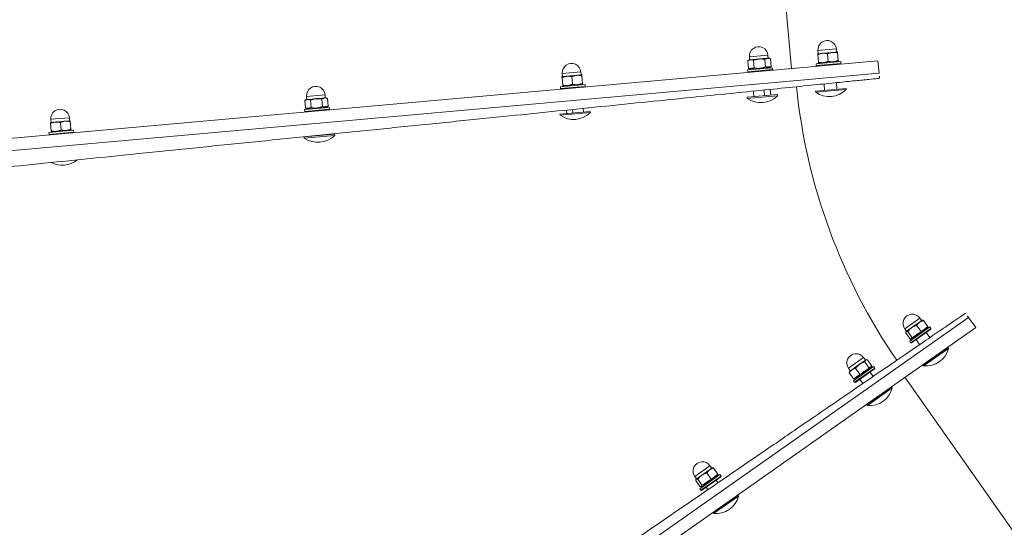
# Model space of a CAD drawing. Header units: feet. Extents: x 7492985 to 7493694, y 5986539 to 5988015.
# Tile 22 of 32: x 7493220.648 to 7493221.444, y 5986661.737 to 5986662.148. Entities that reach past the tile are written whole.
import ezdxf

# ---------------------------------------------------------------- set-up
doc = ezdxf.new("R2010")
doc.units = ezdxf.units.FT
doc.header["$MEASUREMENT"] = 0
for name, color, linetype, lineweight in [('_k_kreskowanie', 250, 'CONTINUOUS', 5), ('_k_urzadzenia', 250, 'CONTINUOUS', 13), ('_k_widok', 7, 'CONTINUOUS', 18), ('_k_wymiar', 7, 'CONTINUOUS', 13), ('_k_ściany', 7, 'CONTINUOUS', 35)]:
    doc.layers.add(name, color=color, linetype=linetype, lineweight=lineweight)
doc.layers.add('_k_niewidoczna', color=72, linetype='CONTINUOUS', lineweight=9, plot=False)
doc.styles.add('GENERATED_STYLE_1', font='MS Gothic.ttf')

# ---------------------------------------------------------------- blocks, each defined once
blk = doc.blocks.new('3009EPZ')
at = {"layer": '_k_niewidoczna', "color": 1, "lineweight": 20, "insert": (-3.165554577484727, -0.2128368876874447), "char_height": 0.24, "width": 11.63444291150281, "attachment_point": 1, "line_spacing_factor": 1.55, "style": 'GENERATED_STYLE_1', "bg_fill": 2}
blk.add_mtext('\\A1;{\\f@MS Gothic|b0|i0|c238|p49;\\C256;\\P\\pi-0.24,l0.24,t0.24,1.2;^I^I3009EPZ\\P\\pi-0.96,l0.96,t0.96,1.2;^I}', dxfattribs=at)
blk = doc.blocks.new('42221')
at = {"layer": '_k_urzadzenia', "lineweight": 13}
for p, q in [((-3.191565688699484, 1.393988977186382), (-2.55072664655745, 1.023954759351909)), ((-2.970765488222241, 0.2965158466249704), (-2.515723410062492, 1.084574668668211)), ((-2.515723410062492, 1.084574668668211), (-2.507063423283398, 1.079574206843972)), ((-2.507063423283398, 1.079574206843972), (-2.962105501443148, 0.2915153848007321)), ((-2.962105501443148, 0.2915153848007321), (-2.507063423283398, 1.079574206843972)), ((-2.542937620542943, 1.039867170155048), (-2.530611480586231, 1.061214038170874)), ((-2.542156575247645, 1.039416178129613), (-2.529830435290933, 1.060763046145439)), ((-2.530611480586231, 1.061214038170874), (-2.529830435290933, 1.060763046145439)), ((-2.535265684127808, 1.051350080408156), (-2.534997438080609, 1.051195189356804)), ((-2.53253336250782, 1.0560820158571), (-2.532265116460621, 1.055927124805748)), ((-2.539453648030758, 1.044097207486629), (-2.539185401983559, 1.043942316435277)), ((-2.523423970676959, 1.031861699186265), (-2.513923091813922, 1.048315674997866)), ((-2.513240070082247, 1.048498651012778), (-2.523240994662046, 1.031178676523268)), ((-2.511941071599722, 1.047748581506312), (-2.521941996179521, 1.030428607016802)), ((-2.52053739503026, 1.046938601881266), (-2.516173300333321, 1.044418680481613)), ((-2.513923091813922, 1.048315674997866), (-2.513240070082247, 1.048498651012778)), ((-2.513291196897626, 1.045410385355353), (-2.512391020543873, 1.045930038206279)), ((-2.513240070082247, 1.048498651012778), (-2.511941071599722, 1.047748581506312)), ((-2.511562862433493, 1.046166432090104), (-2.506222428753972, 1.043082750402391)), ((-2.542937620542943, 1.039867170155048), (-2.542156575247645, 1.039416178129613)), ((-2.525433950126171, 1.03821861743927), (-2.521173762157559, 1.035758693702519)), ((-2.514958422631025, 1.040285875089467), (-2.509617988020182, 1.037202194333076)), ((-2.511598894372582, 1.027343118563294), (-2.504098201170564, 1.040333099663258)), ((-2.511204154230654, 1.033026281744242), (-2.507301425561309, 1.039785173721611)), ((-2.507301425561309, 1.039785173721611), (-2.506013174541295, 1.04201621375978)), ((-2.506263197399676, 1.041583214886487), (-2.504098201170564, 1.040333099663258)), ((-2.506013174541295, 1.04201621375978), (-2.506013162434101, 1.042247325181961)), ((-2.523423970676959, 1.031861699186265), (-2.523240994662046, 1.031178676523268)), ((-2.523240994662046, 1.031178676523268), (-2.521941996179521, 1.030428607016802)), ((-2.52059187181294, 1.032766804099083), (-2.520591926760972, 1.031727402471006)), ((-2.520382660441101, 1.030891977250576), (-2.51504222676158, 1.027808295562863)), ((-2.519368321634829, 1.032648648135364), (-2.514027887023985, 1.029564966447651)), ((-2.514013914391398, 1.02816023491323), (-2.514214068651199, 1.028044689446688)), ((-2.514013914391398, 1.02816023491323), (-2.513916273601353, 1.028329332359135)), ((-2.513916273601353, 1.028329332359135), (-2.511204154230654, 1.033026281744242)), ((-2.513763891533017, 1.028593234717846), (-2.511598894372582, 1.027343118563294)), ((-2.303784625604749, 0.1151000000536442), (-2.303784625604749, 1.025100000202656)), ((-2.303784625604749, 1.025100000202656), (-2.303784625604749, 0.1151000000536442)), ((-2.293784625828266, 1.025100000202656), (-2.303784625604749, 1.025100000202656)), ((-2.293784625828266, 1.025100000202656), (-2.293784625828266, 0.1151000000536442)), ((-2.570739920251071, 0.9917181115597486), (-2.558413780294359, 1.013064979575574)), ((-2.569958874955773, 0.9912671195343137), (-2.557632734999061, 1.012613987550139)), ((-2.558413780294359, 1.013064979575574), (-2.557632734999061, 1.012613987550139)), ((-2.560435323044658, 1.007760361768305), (-2.560167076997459, 1.007605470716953)), ((-2.567156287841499, 0.9961207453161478), (-2.5668880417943, 0.9959658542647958)), ((-2.564895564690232, 1.00003594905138), (-2.564627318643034, 0.9998810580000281)), ((-2.551226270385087, 0.9837126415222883), (-2.54172539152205, 1.000166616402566)), ((-2.541042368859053, 1.000349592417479), (-2.551043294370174, 0.9830296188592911)), ((-2.53974337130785, 0.9995995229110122), (-2.549744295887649, 0.9822795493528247)), ((-2.547761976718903, 0.9984559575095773), (-2.543975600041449, 0.996269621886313)), ((-2.54172539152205, 1.000166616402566), (-2.541042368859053, 1.000349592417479)), ((-2.541093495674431, 0.9972613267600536), (-2.540013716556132, 0.9978846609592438)), ((-2.541042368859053, 1.000349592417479), (-2.53974337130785, 0.9995995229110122)), ((-2.540643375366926, 0.9958037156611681), (-2.535302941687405, 0.992720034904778)), ((-2.539268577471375, 0.9981846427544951), (-2.533928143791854, 0.9951009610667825)), ((-2.314686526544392, 0.9727750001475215), (-2.314686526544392, 0.9974250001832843)), ((-2.314686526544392, 0.9974250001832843), (-2.313784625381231, 0.9974250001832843)), ((-2.313784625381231, 0.9727750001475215), (-2.313784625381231, 0.9974250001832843)), ((-2.293784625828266, 0.9946000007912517), (-2.29328462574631, 0.9950999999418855)), ((-2.29328462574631, 0.9950999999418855), (-2.29328462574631, 0.9751000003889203)), ((-2.29328462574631, 0.9950999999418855), (-2.291784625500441, 0.9950999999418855)), ((-2.291784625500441, 0.9950999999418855), (-2.291784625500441, 0.9751000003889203)), ((-2.570739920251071, 0.9917181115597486), (-2.569958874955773, 0.9912671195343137)), ((-2.552658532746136, 0.9897359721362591), (-2.548976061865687, 0.9876096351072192)), ((-2.545149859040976, 0.9879992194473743), (-2.539809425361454, 0.9849155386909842)), ((-2.540756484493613, 0.9818464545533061), (-2.536937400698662, 0.9884604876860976)), ((-2.53940119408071, 0.9791940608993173), (-2.531900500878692, 0.9921840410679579)), ((-2.536937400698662, 0.9884604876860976), (-2.533996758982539, 0.9935531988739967)), ((-2.534065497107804, 0.9934341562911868), (-2.531900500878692, 0.9921840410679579)), ((-2.533996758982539, 0.9935531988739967), (-2.533815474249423, 0.9938671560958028)), ((-2.533815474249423, 0.9938671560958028), (-2.533815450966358, 0.9943056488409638)), ((-2.313784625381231, 0.9901000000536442), (-2.308435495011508, 0.9901000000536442)), ((-2.291784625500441, 0.9924000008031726), (-2.291380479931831, 0.9931000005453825)), ((-2.29066594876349, 0.9931000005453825), (-2.284499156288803, 0.9931000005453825)), ((-2.283784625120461, 0.989100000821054), (-2.283784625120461, 0.9931000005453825)), ((-2.283784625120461, 0.9926000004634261), (-2.281284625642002, 0.9926000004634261)), ((-2.283784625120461, 0.9811000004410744), (-2.283784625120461, 0.989100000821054)), ((-2.281284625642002, 0.9776000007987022), (-2.281284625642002, 0.9926000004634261)), ((-2.551226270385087, 0.9837126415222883), (-2.551043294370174, 0.9830296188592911)), ((-2.551043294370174, 0.9830296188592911), (-2.549744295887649, 0.9822795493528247)), ((-2.548394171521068, 0.9846177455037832), (-2.54839423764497, 0.9833709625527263)), ((-2.548281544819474, 0.9825756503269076), (-2.542941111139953, 0.979491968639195)), ((-2.541816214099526, 0.9800111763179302), (-2.542195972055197, 0.9797919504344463)), ((-2.541816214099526, 0.9800111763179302), (-2.540756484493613, 0.9818464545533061)), ((-2.541566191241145, 0.9804441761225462), (-2.53940119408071, 0.9791940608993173)), ((-2.313784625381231, 0.9801000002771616), (-2.308555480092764, 0.9801000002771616)), ((-2.29066594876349, 0.9851000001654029), (-2.284499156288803, 0.9851000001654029)), ((-2.283784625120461, 0.9771000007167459), (-2.283784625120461, 0.9811000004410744)), ((-2.314686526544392, 0.9727750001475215), (-2.313784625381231, 0.9727750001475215)), ((-2.293784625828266, 0.9756000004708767), (-2.29328462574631, 0.9751000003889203)), ((-2.29328462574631, 0.9751000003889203), (-2.291784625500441, 0.9751000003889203)), ((-2.291784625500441, 0.9778000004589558), (-2.291380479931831, 0.9771000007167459)), ((-2.29066594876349, 0.9771000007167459), (-2.284499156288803, 0.9771000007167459)), ((-2.283784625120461, 0.9776000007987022), (-2.281284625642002, 0.9776000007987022)), ((-1.553784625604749, 0.9550999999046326), (-2.293784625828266, 0.9550999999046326)), ((-2.314686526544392, 0.9171755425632), (-2.314686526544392, 0.9418255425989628)), ((-2.314686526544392, 0.9418255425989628), (-2.313784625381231, 0.9418255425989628)), ((-2.313784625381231, 0.9171755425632), (-2.313784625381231, 0.9418255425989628)), ((-2.293784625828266, 0.9390005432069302), (-2.29328462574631, 0.9395005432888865)), ((-2.29328462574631, 0.9395005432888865), (-2.29328462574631, 0.9195005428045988)), ((-2.29328462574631, 0.9395005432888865), (-2.291784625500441, 0.9395005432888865)), ((-2.291784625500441, 0.9395005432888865), (-2.291784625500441, 0.9195005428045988)), ((-2.313784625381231, 0.9363306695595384), (-2.309080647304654, 0.9363306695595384)), ((-2.313784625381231, 0.9313306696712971), (-2.309140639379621, 0.9313306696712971)), ((-2.291784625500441, 0.9368005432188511), (-2.29066594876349, 0.9387381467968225)), ((-2.29066594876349, 0.9387381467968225), (-2.284499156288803, 0.9387381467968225)), ((-2.29066594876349, 0.934119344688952), (-2.284499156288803, 0.934119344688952)), ((-2.283784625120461, 0.937500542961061), (-2.284499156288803, 0.9387381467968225)), ((-2.283784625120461, 0.9364287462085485), (-2.283784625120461, 0.937500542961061)), ((-2.283784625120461, 0.9370005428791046), (-2.281284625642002, 0.9370005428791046)), ((-2.283784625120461, 0.9295005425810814), (-2.283784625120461, 0.9364287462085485)), ((-2.281284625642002, 0.9220005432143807), (-2.281284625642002, 0.9370005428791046)), ((-2.29066594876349, 0.9248817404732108), (-2.284499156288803, 0.9248817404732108)), ((-2.283784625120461, 0.9225723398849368), (-2.283784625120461, 0.9295005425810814)), ((-2.314686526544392, 0.9171755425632), (-2.313784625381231, 0.9171755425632)), ((-2.313784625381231, 0.9226704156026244), (-2.309244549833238, 0.9226704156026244)), ((-2.293784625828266, 0.9200005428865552), (-2.29328462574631, 0.9195005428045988)), ((-2.29328462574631, 0.9195005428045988), (-2.291784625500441, 0.9195005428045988)), ((-2.291784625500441, 0.9222005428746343), (-2.29066594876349, 0.9202629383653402)), ((-2.29066594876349, 0.9202629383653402), (-2.284499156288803, 0.9202629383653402)), ((-2.283784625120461, 0.9215005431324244), (-2.284499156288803, 0.9202629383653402)), ((-2.283784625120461, 0.9215005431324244), (-2.283784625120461, 0.9225723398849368)), ((-2.283784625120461, 0.9220005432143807), (-2.281284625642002, 0.9220005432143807)), ((-2.646697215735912, 0.8601724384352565), (-2.6343710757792, 0.8815193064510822)), ((-2.645916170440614, 0.8597214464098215), (-2.633590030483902, 0.8810683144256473)), ((-2.6343710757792, 0.8815193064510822), (-2.633590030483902, 0.8810683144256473)), ((-2.637392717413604, 0.8744826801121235), (-2.637124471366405, 0.8743277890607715)), ((-2.63712043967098, 0.8749542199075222), (-2.636852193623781, 0.8747993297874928)), ((-2.627183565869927, 0.8521669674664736), (-2.617682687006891, 0.8686209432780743)), ((-2.616999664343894, 0.8688039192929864), (-2.627000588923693, 0.8514839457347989)), ((-2.615700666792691, 0.86805384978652), (-2.62570159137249, 0.8507338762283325)), ((-2.617682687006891, 0.8686209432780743), (-2.616999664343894, 0.8688039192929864)), ((-2.616999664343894, 0.8688039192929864), (-2.615700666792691, 0.86805384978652)), ((-2.646697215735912, 0.8601724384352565), (-2.645916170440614, 0.8597214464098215)), ((-2.642385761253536, 0.865835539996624), (-2.642117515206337, 0.8656806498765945)), ((-2.622140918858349, 0.8659989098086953), (-2.619932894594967, 0.8647239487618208)), ((-2.618718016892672, 0.8605911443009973), (-2.613377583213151, 0.8575074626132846)), ((-2.617050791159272, 0.8657156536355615), (-2.61615061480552, 0.8662353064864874)), ((-2.615358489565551, 0.8476483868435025), (-2.60785779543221, 0.8606383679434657)), ((-2.615322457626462, 0.8664717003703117), (-2.609982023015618, 0.8633880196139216)), ((-2.614963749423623, 0.8533315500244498), (-2.611061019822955, 0.8600904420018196)), ((-2.611061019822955, 0.8600904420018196), (-2.609772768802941, 0.8623214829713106)), ((-2.610022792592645, 0.8618884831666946), (-2.60785779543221, 0.8606383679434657)), ((-2.609772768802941, 0.8623214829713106), (-2.609772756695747, 0.8625525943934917)), ((-2.627183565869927, 0.8521669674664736), (-2.627000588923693, 0.8514839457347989)), ((-2.62703747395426, 0.8572789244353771), (-2.624933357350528, 0.856063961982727)), ((-2.624351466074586, 0.8530720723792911), (-2.62435152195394, 0.852032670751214)), ((-2.623127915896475, 0.8529539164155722), (-2.617787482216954, 0.8498702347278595)), ((-2.617675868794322, 0.8486346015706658), (-2.614963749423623, 0.8533315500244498)), ((-2.627000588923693, 0.8514839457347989), (-2.62570159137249, 0.8507338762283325)), ((-2.624142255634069, 0.8511972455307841), (-2.618801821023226, 0.848113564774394)), ((-2.617773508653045, 0.848465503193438), (-2.617973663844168, 0.8483499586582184)), ((-2.617773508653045, 0.848465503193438), (-2.617675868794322, 0.8486346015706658)), ((-2.617523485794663, 0.848898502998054), (-2.615358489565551, 0.8476483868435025)), ((-2.314686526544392, 0.7652750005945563), (-2.314686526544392, 0.7899250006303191)), ((-2.314686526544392, 0.7899250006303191), (-2.313784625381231, 0.7899250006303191)), ((-2.313784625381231, 0.7652750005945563), (-2.313784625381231, 0.7899250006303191)), ((-2.313784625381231, 0.7844301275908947), (-2.310903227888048, 0.7844301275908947)), ((-2.293784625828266, 0.7871000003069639), (-2.29328462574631, 0.7876000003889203)), ((-2.29328462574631, 0.7876000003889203), (-2.29328462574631, 0.7675999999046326)), ((-2.29328462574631, 0.7876000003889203), (-2.291784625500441, 0.7876000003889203)), ((-2.291784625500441, 0.7876000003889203), (-2.291784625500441, 0.7675999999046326)), ((-2.291784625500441, 0.7849000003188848), (-2.291380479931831, 0.7856000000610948)), ((-2.29066594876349, 0.7856000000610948), (-2.284499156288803, 0.7856000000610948)), ((-2.283784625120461, 0.7816000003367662), (-2.283784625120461, 0.7856000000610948)), ((-2.283784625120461, 0.7850999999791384), (-2.281284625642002, 0.7850999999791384)), ((-2.283784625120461, 0.7735999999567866), (-2.283784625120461, 0.7816000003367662)), ((-2.281284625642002, 0.7701000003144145), (-2.281284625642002, 0.7850999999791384)), ((-2.313784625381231, 0.775769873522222), (-2.311007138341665, 0.775769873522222)), ((-2.29066594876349, 0.7776000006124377), (-2.284499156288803, 0.7776000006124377)), ((-2.283784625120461, 0.7696000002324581), (-2.283784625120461, 0.7735999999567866)), ((-2.314686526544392, 0.7652750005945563), (-2.313784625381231, 0.7652750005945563)), ((-2.313784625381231, 0.7707698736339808), (-2.311067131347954, 0.7707698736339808)), ((-2.293784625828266, 0.768099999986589), (-2.29328462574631, 0.7675999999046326)), ((-2.29328462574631, 0.7675999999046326), (-2.291784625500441, 0.7675999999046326)), ((-2.291784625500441, 0.770299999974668), (-2.291380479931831, 0.7696000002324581)), ((-2.29066594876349, 0.7696000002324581), (-2.284499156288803, 0.7696000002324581)), ((-2.283784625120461, 0.7701000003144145), (-2.281284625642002, 0.7701000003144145)), ((-2.314686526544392, 0.5577750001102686), (-2.314686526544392, 0.5824250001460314)), ((-2.314686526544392, 0.5824250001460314), (-2.313784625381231, 0.5824250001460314)), ((-2.313784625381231, 0.5577750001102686), (-2.313784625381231, 0.5824250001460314)), ((-2.313784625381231, 0.5751000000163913), (-2.313414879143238, 0.5751000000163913)), ((-2.293784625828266, 0.5796000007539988), (-2.29328462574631, 0.5800999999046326)), ((-2.29328462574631, 0.5800999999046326), (-2.29328462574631, 0.5601000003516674)), ((-2.29328462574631, 0.5800999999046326), (-2.291784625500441, 0.5800999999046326)), ((-2.291784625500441, 0.5800999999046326), (-2.291784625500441, 0.5601000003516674)), ((-2.291784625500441, 0.5774000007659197), (-2.29066594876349, 0.5793376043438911)), ((-2.29066594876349, 0.5793376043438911), (-2.284499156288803, 0.5793376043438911)), ((-2.29066594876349, 0.5747188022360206), (-2.284499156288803, 0.5747188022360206)), ((-2.283784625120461, 0.5781000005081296), (-2.284499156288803, 0.5793376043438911)), ((-2.283784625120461, 0.5770282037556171), (-2.283784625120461, 0.5781000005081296)), ((-2.283784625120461, 0.5776000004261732), (-2.281284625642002, 0.5776000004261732)), ((-2.283784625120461, 0.57010000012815), (-2.283784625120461, 0.5770282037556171)), ((-2.281284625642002, 0.5626000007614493), (-2.281284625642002, 0.5776000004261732)), ((-2.313784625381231, 0.5651000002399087), (-2.313534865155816, 0.5651000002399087)), ((-2.29066594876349, 0.5654811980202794), (-2.284499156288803, 0.5654811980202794)), ((-2.283784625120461, 0.5631717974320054), (-2.283784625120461, 0.57010000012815)), ((-2.314686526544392, 0.5577750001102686), (-2.313784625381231, 0.5577750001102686)), ((-2.293784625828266, 0.5606000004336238), (-2.29328462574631, 0.5601000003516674)), ((-2.29328462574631, 0.5601000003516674), (-2.291784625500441, 0.5601000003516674)), ((-2.291784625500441, 0.5628000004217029), (-2.29066594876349, 0.5608623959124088)), ((-2.29066594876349, 0.5608623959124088), (-2.284499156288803, 0.5608623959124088)), ((-2.283784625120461, 0.562100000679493), (-2.284499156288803, 0.5608623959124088)), ((-2.283784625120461, 0.562100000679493), (-2.283784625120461, 0.5631717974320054)), ((-2.283784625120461, 0.5626000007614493), (-2.281284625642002, 0.5626000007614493)), ((-2.293784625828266, 0.372100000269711), (-2.29328462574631, 0.3726000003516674)), ((-2.29328462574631, 0.3726000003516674), (-2.29328462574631, 0.3526000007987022)), ((-2.29328462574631, 0.3726000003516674), (-2.291784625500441, 0.3726000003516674)), ((-2.291784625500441, 0.3726000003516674), (-2.291784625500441, 0.3526000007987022)), ((-2.291784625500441, 0.3699000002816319), (-2.291380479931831, 0.3706000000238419)), ((-2.29066594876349, 0.3706000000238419), (-2.284499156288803, 0.3706000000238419)), ((-2.283784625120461, 0.3666000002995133), (-2.283784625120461, 0.3706000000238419)), ((-2.283784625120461, 0.3700999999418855), (-2.281284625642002, 0.3700999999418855)), ((-2.283784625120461, 0.3585999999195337), (-2.283784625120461, 0.3666000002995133)), ((-2.281284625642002, 0.3551000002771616), (-2.281284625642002, 0.3700999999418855)), ((-2.29066594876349, 0.3626000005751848), (-2.284499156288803, 0.3626000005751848)), ((-2.283784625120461, 0.3546000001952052), (-2.283784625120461, 0.3585999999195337)), ((-2.293784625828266, 0.3530999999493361), (-2.29328462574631, 0.3526000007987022)), ((-2.29328462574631, 0.3526000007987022), (-2.291784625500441, 0.3526000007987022)), ((-2.291784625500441, 0.3552999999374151), (-2.291380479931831, 0.3546000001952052)), ((-2.29066594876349, 0.3546000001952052), (-2.284499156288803, 0.3546000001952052)), ((-2.283784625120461, 0.3551000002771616), (-2.281284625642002, 0.3551000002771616))]:
    blk.add_line(p, q, dxfattribs=at)
for centre, radius, start, end in [((-2.303784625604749, 1.431619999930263), 0.4065199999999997, 239.9969407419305, 240.5932291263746), ((-2.524025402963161, 1.043178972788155), 0.01920000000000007, 110.0612729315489, 189.9326085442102), ((-2.507848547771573, 1.033838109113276), 0.007500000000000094, 239.9969407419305, 59.99694074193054), ((-2.303107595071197, 1.43414644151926), 0.4765200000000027, 240.684372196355, 269.3125685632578), ((-2.303784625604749, 1.431619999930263), 0.4065199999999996, 269.4037115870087, 270), ((-2.551827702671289, 0.9950299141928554), 0.01920000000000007, 110.0612729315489, 189.9326085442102), ((-2.299964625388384, 0.9851000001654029), 0.01920000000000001, 140.0643322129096, 219.9356677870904), ((-2.535650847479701, 0.9856890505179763), 0.007500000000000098, 239.9969407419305, 59.99694074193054), ((-2.281284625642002, 0.9851000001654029), 0.007500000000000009, 270, 90), ((-2.299964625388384, 0.9295005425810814), 0.01920000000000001, 140.0643322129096, 219.9356677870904), ((-2.281284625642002, 0.9295005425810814), 0.007500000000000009, 270, 90), ((-2.62778499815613, 0.8634842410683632), 0.01920000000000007, 110.0612729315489, 189.9326085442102), ((-2.611608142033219, 0.8541433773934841), 0.007500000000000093, 239.9969407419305, 59.99694074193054), ((-2.299964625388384, 0.7776000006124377), 0.01920000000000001, 140.0643322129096, 219.9356677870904), ((-2.281284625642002, 0.7776000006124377), 0.00750000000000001, 270, 90), ((-2.299964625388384, 0.57010000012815), 0.01920000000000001, 140.0643322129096, 219.9356677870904), ((-2.281284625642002, 0.57010000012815), 0.007500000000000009, 270, 90), ((-2.299964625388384, 0.3626000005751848), 0.01920000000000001, 145.7487142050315, 212.8764228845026), ((-2.281284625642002, 0.3626000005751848), 0.007500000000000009, 270, 90), ((-2.303107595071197, 1.43414644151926), 1.246520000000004, 240.684372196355, 269.3125685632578)]:
    blk.add_arc(centre, radius, start, end, dxfattribs=at)
for points, knots in [([(-2.948943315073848, 0.2840158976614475), (-2.948943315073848, 0.2840158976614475), (-2.948620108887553, 0.2845914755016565), (-2.947211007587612, 0.2871008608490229), (-2.946124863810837, 0.2890351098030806), (-2.943200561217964, 0.2942428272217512), (-2.941361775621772, 0.2975174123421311), (-2.937069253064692, 0.3051617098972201), (-2.934615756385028, 0.3095309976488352), (-2.929355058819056, 0.3188994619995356), (-2.92630435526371, 0.3243322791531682), (-2.919408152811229, 0.3366133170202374), (-2.915562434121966, 0.3434619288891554), (-2.907234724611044, 0.3582922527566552), (-2.902750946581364, 0.3662771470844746), (-2.893410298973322, 0.3829113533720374), (-2.888553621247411, 0.3915603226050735), (-2.878833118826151, 0.4088709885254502), (-2.873519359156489, 0.418333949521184), (-2.862185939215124, 0.4385169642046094), (-2.856166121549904, 0.4492373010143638), (-2.843702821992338, 0.471432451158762), (-2.837256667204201, 0.4829120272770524), (-2.82428992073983, 0.5060037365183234), (-2.817769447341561, 0.5176156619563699), (-2.80506899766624, 0.5402331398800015), (-2.798301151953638, 0.5522855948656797), (-2.784255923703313, 0.5772979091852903), (-2.776978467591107, 0.5902578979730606), (-2.762277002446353, 0.6164388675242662), (-2.754849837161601, 0.6296654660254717), (-2.740231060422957, 0.6556991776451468), (-2.733039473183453, 0.6685062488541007), (-2.719292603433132, 0.6929872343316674), (-2.712101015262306, 0.7057943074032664), (-2.697482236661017, 0.7318280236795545), (-2.690055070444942, 0.7450546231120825), (-2.67535360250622, 0.7712355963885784), (-2.668076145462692, 0.7841955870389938), (-2.654030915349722, 0.8092079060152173), (-2.647263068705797, 0.8212603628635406), (-2.634562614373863, 0.8438778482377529), (-2.628042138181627, 0.8554897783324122), (-2.615075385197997, 0.8785814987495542), (-2.60862922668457, 0.8900610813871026), (-2.596165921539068, 0.9122562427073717), (-2.590146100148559, 0.9229765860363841), (-2.578812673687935, 0.9431596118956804), (-2.573498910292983, 0.9526225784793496), (-2.56377840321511, 0.9699332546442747), (-2.558921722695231, 0.9785822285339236), (-2.549581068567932, 0.9952164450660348), (-2.545097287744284, 1.003201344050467), (-2.536769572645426, 1.018031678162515), (-2.532923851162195, 1.024880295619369), (-2.526027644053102, 1.037161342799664), (-2.522976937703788, 1.042594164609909), (-2.517716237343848, 1.051962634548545), (-2.515262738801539, 1.056331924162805), (-2.510970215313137, 1.063976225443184), (-2.5091314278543, 1.067250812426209), (-2.506207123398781, 1.072458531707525), (-2.505120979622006, 1.074392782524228), (-2.50371187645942, 1.07690216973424), (-2.503388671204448, 1.077477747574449), (-2.503388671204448, 1.077477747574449)], [0, 0, 0, 0, 4.211487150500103, 4.211487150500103, 8.422974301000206, 8.422974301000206, 12.63446145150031, 12.63446145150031, 16.84594860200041, 16.84594860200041, 21.05743601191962, 21.05743601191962, 25.26892342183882, 25.26892342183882, 29.48041083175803, 29.48041083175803, 33.69189824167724, 33.69189824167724, 37.90338611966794, 37.90338611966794, 42.11487399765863, 42.11487399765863, 46.32636187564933, 46.32636187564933, 50.53784975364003, 50.53784975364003, 54.74933842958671, 54.74933842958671, 58.9608271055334, 58.9608271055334, 63.17231578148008, 63.17231578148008, 67.38380445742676, 67.38380445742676, 71.59529374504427, 71.59529374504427, 75.8067830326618, 75.8067830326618, 80.01827232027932, 80.01827232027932, 84.22976160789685, 84.22976160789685, 88.44125130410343, 88.44125130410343, 92.65274100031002, 92.65274100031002, 96.86423069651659, 96.86423069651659, 101.0757203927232, 101.0757203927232, 105.2872090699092, 105.2872090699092, 109.4986977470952, 109.4986977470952, 113.7101864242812, 113.7101864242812, 117.9216751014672, 117.9216751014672, 122.1331613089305, 122.1331613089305, 126.3446475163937, 126.3446475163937, 130.5561337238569, 130.5561337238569, 134.7676199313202, 134.7676199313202, 134.7676199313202, 134.7676199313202]), ([(-2.308015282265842, 1.025122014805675), (-2.308015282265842, 1.025122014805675), (-2.308023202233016, 1.024461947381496), (-2.30805773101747, 1.021584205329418), (-2.308084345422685, 1.019366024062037), (-2.308156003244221, 1.013393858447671), (-2.308201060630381, 1.0096385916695), (-2.308306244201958, 1.000872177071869), (-2.30836636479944, 0.9958615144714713), (-2.308495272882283, 0.9851178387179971), (-2.308570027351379, 0.978887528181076), (-2.308739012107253, 0.9648037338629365), (-2.308833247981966, 0.9569498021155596), (-2.30903731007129, 0.9399425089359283), (-2.309147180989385, 0.9307854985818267), (-2.309376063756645, 0.9117095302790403), (-2.309495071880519, 0.9017909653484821), (-2.309733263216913, 0.8819392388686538), (-2.30986347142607, 0.8710871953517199), (-2.310141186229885, 0.8479414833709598), (-2.31028869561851, 0.8356474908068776), (-2.310594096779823, 0.8101942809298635), (-2.310752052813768, 0.7970296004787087), (-2.311069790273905, 0.7705482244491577), (-2.311229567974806, 0.7572317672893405), (-2.311540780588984, 0.7312942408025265), (-2.311706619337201, 0.7174725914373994), (-2.312050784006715, 0.6887886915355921), (-2.312229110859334, 0.6739262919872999), (-2.312589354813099, 0.6439021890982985), (-2.31277135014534, 0.6287340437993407), (-2.313129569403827, 0.5988788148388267), (-2.313305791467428, 0.5841917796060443), (-2.313642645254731, 0.5561172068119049), (-2.313818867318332, 0.5414301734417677), (-2.314177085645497, 0.5115749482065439), (-2.314359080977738, 0.4964068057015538), (-2.314719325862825, 0.4663827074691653), (-2.314897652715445, 0.4515203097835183), (-2.315241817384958, 0.4228364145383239), (-2.315407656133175, 0.4090147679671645), (-2.315718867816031, 0.3830772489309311), (-2.315878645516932, 0.3697607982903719), (-2.316196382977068, 0.3432794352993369), (-2.316354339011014, 0.3301147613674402), (-2.316659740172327, 0.3046615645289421), (-2.316807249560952, 0.2923675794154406), (-2.317084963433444, 0.2692218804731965), (-2.317215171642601, 0.2583698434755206), (-2.317453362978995, 0.2385181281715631), (-2.31757237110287, 0.2285995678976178), (-2.317801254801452, 0.2095236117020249), (-2.317911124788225, 0.2003666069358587), (-2.318115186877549, 0.183359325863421), (-2.318209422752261, 0.1755053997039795), (-2.318378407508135, 0.1614216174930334), (-2.318453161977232, 0.1551913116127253), (-2.318582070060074, 0.1444476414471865), (-2.318642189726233, 0.1394369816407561), (-2.318747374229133, 0.1306705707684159), (-2.318792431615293, 0.12691530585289), (-2.318864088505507, 0.1209431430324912), (-2.318890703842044, 0.1187249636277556), (-2.318925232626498, 0.1158472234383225), (-2.31893315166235, 0.1151871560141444), (-2.31893315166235, 0.1151871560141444)], [134.7676199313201, 134.7676199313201, 134.7676199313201, 134.7676199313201, 138.9791061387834, 138.9791061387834, 143.1905923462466, 143.1905923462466, 147.4020785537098, 147.4020785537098, 151.6135647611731, 151.6135647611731, 155.8250534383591, 155.8250534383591, 160.0365421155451, 160.0365421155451, 164.2480307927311, 164.2480307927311, 168.4595194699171, 168.4595194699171, 172.6710091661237, 172.6710091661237, 176.8824988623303, 176.8824988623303, 181.0939885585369, 181.0939885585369, 185.3054782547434, 185.3054782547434, 189.516967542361, 189.516967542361, 193.7284568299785, 193.7284568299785, 197.939946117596, 197.939946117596, 202.1514354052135, 202.1514354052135, 206.3629240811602, 206.3629240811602, 210.5744127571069, 210.5744127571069, 214.7859014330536, 214.7859014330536, 218.9973901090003, 218.9973901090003, 223.208877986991, 223.208877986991, 227.4203658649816, 227.4203658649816, 231.6318537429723, 231.6318537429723, 235.843341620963, 235.843341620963, 240.0548290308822, 240.0548290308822, 244.2663164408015, 244.2663164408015, 248.4778038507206, 248.4778038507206, 252.6892912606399, 252.6892912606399, 256.90077841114, 256.90077841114, 261.1122655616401, 261.1122655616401, 265.3237527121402, 265.3237527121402, 269.5352398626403, 269.5352398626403, 269.5352398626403, 269.5352398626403])]:
    blk.add_open_spline(points, degree=3, knots=knots, dxfattribs=at)
for points, weights in [([(-2.511562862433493, 1.046166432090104), (-2.514415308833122, 1.043892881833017), (-2.514958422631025, 1.040285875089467)], [1, 1.154700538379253, 1]), ([(-2.512391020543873, 1.045930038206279), (-2.512100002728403, 1.046098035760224), (-2.511562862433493, 1.046166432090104)], [1.064039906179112, 1.045263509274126, 1]), ([(-2.507301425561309, 1.039785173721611), (-2.506513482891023, 1.041149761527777), (-2.506222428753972, 1.043082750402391)], [1, 1.037954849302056, 1]), ([(-2.506222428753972, 1.043082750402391), (-2.50601314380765, 1.04258335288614), (-2.506013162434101, 1.042247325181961)], [1, 1.022552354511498, 1.018303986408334]), ([(-2.514958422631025, 1.040285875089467), (-2.518318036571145, 1.037133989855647), (-2.519368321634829, 1.032648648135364)], [1, 1.154700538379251, 1]), ([(-2.511204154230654, 1.033026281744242), (-2.510180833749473, 1.034798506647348), (-2.509617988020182, 1.037202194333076)], [1, 1.037954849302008, 1]), ([(-2.509617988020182, 1.037202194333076), (-2.508089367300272, 1.038420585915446), (-2.507301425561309, 1.039785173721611)], [1, 1.037954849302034, 1]), ([(-2.519368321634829, 1.032648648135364), (-2.521030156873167, 1.032437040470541), (-2.520382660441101, 1.030891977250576)], [1, 1.154700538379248, 1]), ([(-2.51504222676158, 1.027808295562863), (-2.514151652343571, 1.027921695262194), (-2.513916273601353, 1.028329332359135)], [1, 1.03795484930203, 1]), ([(-2.514027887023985, 1.029564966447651), (-2.512227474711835, 1.031254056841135), (-2.511204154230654, 1.033026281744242)], [1, 1.03795484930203, 1]), ([(-2.513916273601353, 1.028329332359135), (-2.513680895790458, 1.028736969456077), (-2.514027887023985, 1.029564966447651)], [1, 1.037954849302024, 1]), ([(-2.540643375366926, 0.9958037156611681), (-2.54405128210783, 0.9925681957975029), (-2.545149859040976, 0.9879992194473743)], [1, 1.154700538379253, 1]), ([(-2.539268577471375, 0.9981846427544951), (-2.54111064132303, 0.9976609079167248), (-2.540643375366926, 0.9958037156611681)], [1, 1.154700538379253, 1]), ([(-2.533996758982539, 0.9935531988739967), (-2.53367773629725, 0.994105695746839), (-2.533928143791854, 0.9951009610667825)], [1, 1.037954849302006, 1]), ([(-2.545149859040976, 0.9879992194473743), (-2.547870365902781, 0.985954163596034), (-2.548281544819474, 0.9825756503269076)], [1, 1.154700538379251, 1]), ([(-2.539809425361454, 0.9849155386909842), (-2.537983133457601, 0.9866494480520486), (-2.536937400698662, 0.9884604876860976)], [1, 1.037954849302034, 1]), ([(-2.536937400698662, 0.9884604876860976), (-2.5358916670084, 0.9902715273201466), (-2.535302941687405, 0.992720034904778)], [1, 1.037954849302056, 1]), ([(-2.535302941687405, 0.992720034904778), (-2.534315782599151, 0.993000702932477), (-2.533996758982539, 0.9935531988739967)], [1, 1.037954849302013, 1]), ([(-2.291380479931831, 0.9931000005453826), (-2.291380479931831, 0.9931000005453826), (-2.29066594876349, 0.9931000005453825)], [1.077350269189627, 1.077350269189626, 1]), ([(-2.29066594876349, 0.9931000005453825), (-2.291999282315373, 0.989100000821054), (-2.29066594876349, 0.9851000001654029)], [1, 1.154700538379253, 1]), ([(-2.284499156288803, 0.9931000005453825), (-2.283784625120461, 0.9931000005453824), (-2.283784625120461, 0.9931000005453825)], [1, 1.037954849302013, 1]), ([(-2.283784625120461, 0.989100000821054), (-2.283784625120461, 0.9909564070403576), (-2.284499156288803, 0.9931000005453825)], [1, 1.037954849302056, 1]), ([(-2.284499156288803, 0.9851000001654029), (-2.283784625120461, 0.9872435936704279), (-2.283784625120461, 0.989100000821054)], [1, 1.037954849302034, 1]), ([(-2.548281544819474, 0.9825756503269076), (-2.548394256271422, 0.983023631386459), (-2.54839423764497, 0.9833709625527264)], [1, 1.03339585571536, 1.052373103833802]), ([(-2.542941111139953, 0.979491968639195), (-2.541483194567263, 0.9805879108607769), (-2.540756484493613, 0.9818464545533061)], [1, 1.03795484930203, 1]), ([(-2.542195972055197, 0.9797919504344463), (-2.542496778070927, 0.979618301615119), (-2.542941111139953, 0.979491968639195)], [1.018712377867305, 1.01673467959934, 1]), ([(-2.540756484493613, 0.9818464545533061), (-2.540029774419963, 0.9831049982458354), (-2.539809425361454, 0.9849155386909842)], [1, 1.037954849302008, 1]), ([(-2.29066594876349, 0.9851000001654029), (-2.291999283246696, 0.9811000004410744), (-2.29066594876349, 0.9771000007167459)], [1, 1.154700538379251, 1]), ([(-2.283784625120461, 0.9811000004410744), (-2.283784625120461, 0.9829564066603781), (-2.284499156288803, 0.9851000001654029)], [1, 1.037954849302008, 1]), ([(-2.284499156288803, 0.9771000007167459), (-2.283784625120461, 0.9792435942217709), (-2.283784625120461, 0.9811000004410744)], [1, 1.03795484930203, 1]), ([(-2.29066594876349, 0.9771000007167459), (-2.291380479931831, 0.9771000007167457), (-2.291380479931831, 0.977100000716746)], [1, 1.077350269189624, 1.077350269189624]), ([(-2.283784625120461, 0.9771000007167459), (-2.283784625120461, 0.977100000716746), (-2.284499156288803, 0.9771000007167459)], [1, 1.037954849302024, 1]), ([(-2.29066594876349, 0.9387381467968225), (-2.291999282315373, 0.9364287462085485), (-2.29066594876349, 0.934119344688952)], [1, 1.154700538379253, 1]), ([(-2.29066594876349, 0.934119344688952), (-2.291999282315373, 0.9295005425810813), (-2.29066594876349, 0.9248817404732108)], [1, 1.154700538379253, 1]), ([(-2.283784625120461, 0.9364287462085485), (-2.283784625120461, 0.937500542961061), (-2.284499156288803, 0.9387381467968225)], [1, 1.037954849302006, 1]), ([(-2.284499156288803, 0.934119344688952), (-2.283784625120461, 0.9353569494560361), (-2.283784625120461, 0.9364287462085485)], [1, 1.037954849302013, 1]), ([(-2.283784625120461, 0.9295005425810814), (-2.283784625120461, 0.9316441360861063), (-2.284499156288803, 0.934119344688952)], [1, 1.037954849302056, 1]), ([(-2.29066594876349, 0.9248817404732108), (-2.291999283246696, 0.9225723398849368), (-2.29066594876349, 0.9202629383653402)], [1, 1.154700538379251, 1]), ([(-2.284499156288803, 0.9248817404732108), (-2.283784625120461, 0.9273569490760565), (-2.283784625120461, 0.9295005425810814)], [1, 1.037954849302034, 1]), ([(-2.283784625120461, 0.9225723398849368), (-2.283784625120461, 0.9236441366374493), (-2.284499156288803, 0.9248817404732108)], [1, 1.037954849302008, 1]), ([(-2.284499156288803, 0.9202629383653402), (-2.283784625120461, 0.9215005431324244), (-2.283784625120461, 0.9225723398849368)], [1, 1.03795484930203, 1]), ([(-2.618718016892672, 0.8605911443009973), (-2.622077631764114, 0.8574392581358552), (-2.623127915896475, 0.8529539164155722)], [1, 1.154700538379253, 1]), ([(-2.615322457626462, 0.8664717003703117), (-2.618174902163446, 0.864198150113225), (-2.618718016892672, 0.8605911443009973)], [1, 1.154700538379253, 1]), ([(-2.61615061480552, 0.8662353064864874), (-2.615859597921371, 0.8664033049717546), (-2.615322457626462, 0.8664717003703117)], [1.064039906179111, 1.045263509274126, 1]), ([(-2.613377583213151, 0.8575074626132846), (-2.611848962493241, 0.8587258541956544), (-2.611061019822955, 0.8600904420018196)], [1, 1.037954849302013, 1]), ([(-2.611061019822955, 0.8600904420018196), (-2.610273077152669, 0.8614550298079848), (-2.609982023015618, 0.8633880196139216)], [1, 1.037954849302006, 1]), ([(-2.609982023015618, 0.8633880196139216), (-2.609772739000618, 0.862888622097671), (-2.609772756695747, 0.8625525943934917)], [1, 1.022552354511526, 1.018303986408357]), ([(-2.623127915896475, 0.8529539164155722), (-2.624789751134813, 0.8527423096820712), (-2.624142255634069, 0.8511972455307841)], [1, 1.154700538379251, 1]), ([(-2.617787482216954, 0.8498702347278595), (-2.615987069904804, 0.8515593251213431), (-2.614963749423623, 0.8533315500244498)], [1, 1.037954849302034, 1]), ([(-2.614963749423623, 0.8533315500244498), (-2.613940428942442, 0.8551037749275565), (-2.613377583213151, 0.8575074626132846)], [1, 1.037954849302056, 1]), ([(-2.618801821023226, 0.848113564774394), (-2.617911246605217, 0.8482269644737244), (-2.617675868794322, 0.8486346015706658)], [1, 1.03795484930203, 1]), ([(-2.617675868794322, 0.8486346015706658), (-2.617440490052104, 0.8490422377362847), (-2.617787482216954, 0.8498702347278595)], [1, 1.037954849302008, 1]), ([(-2.291380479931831, 0.7856000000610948), (-2.291380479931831, 0.7856000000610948), (-2.29066594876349, 0.7856000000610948)], [1.077350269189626, 1.077350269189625, 1]), ([(-2.29066594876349, 0.7856000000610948), (-2.291999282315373, 0.7816000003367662), (-2.29066594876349, 0.7776000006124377)], [1, 1.154700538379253, 1]), ([(-2.283784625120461, 0.7816000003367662), (-2.283784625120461, 0.7834564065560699), (-2.284499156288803, 0.7856000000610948)], [1, 1.037954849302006, 1]), ([(-2.284499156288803, 0.7856000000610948), (-2.283784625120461, 0.7856000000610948), (-2.283784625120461, 0.7856000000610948)], [1, 1.037954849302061, 1]), ([(-2.284499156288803, 0.7776000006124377), (-2.283784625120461, 0.7797435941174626), (-2.283784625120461, 0.7816000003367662)], [1, 1.037954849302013, 1]), ([(-2.29066594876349, 0.7776000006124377), (-2.291999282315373, 0.7735999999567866), (-2.29066594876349, 0.7696000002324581)], [1, 1.154700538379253, 1]), ([(-2.283784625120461, 0.7735999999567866), (-2.283784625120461, 0.7754564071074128), (-2.284499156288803, 0.7776000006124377)], [1, 1.037954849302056, 1]), ([(-2.284499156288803, 0.7696000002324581), (-2.283784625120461, 0.771743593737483), (-2.283784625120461, 0.7735999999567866)], [1, 1.037954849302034, 1]), ([(-2.29066594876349, 0.7696000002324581), (-2.291380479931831, 0.7696000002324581), (-2.291380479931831, 0.7696000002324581)], [1, 1.077350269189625, 1.077350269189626]), ([(-2.283784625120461, 0.7696000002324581), (-2.283784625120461, 0.7696000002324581), (-2.284499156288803, 0.7696000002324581)], [1, 1.037954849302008, 1]), ([(-2.29066594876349, 0.5793376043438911), (-2.291999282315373, 0.5770282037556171), (-2.29066594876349, 0.5747188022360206)], [1, 1.154700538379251, 1]), ([(-2.29066594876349, 0.5747188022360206), (-2.291999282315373, 0.57010000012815), (-2.29066594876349, 0.5654811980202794)], [1, 1.154700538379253, 1]), ([(-2.283784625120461, 0.5770282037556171), (-2.283784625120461, 0.5781000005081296), (-2.284499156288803, 0.5793376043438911)], [1, 1.03795484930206, 1]), ([(-2.284499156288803, 0.5747188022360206), (-2.283784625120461, 0.5759564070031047), (-2.283784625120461, 0.5770282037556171)], [1, 1.037954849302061, 1]), ([(-2.283784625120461, 0.57010000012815), (-2.283784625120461, 0.5722435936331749), (-2.284499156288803, 0.5747188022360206)], [1, 1.037954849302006, 1]), ([(-2.29066594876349, 0.5654811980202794), (-2.291999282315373, 0.5631717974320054), (-2.29066594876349, 0.5608623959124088)], [1, 1.154700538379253, 1]), ([(-2.284499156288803, 0.5654811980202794), (-2.283784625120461, 0.5679564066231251), (-2.283784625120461, 0.57010000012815)], [1, 1.037954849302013, 1]), ([(-2.283784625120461, 0.5631717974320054), (-2.283784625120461, 0.5642435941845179), (-2.284499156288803, 0.5654811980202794)], [1, 1.037954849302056, 1]), ([(-2.284499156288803, 0.5608623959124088), (-2.283784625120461, 0.562100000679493), (-2.283784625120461, 0.5631717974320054)], [1, 1.037954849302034, 1]), ([(-2.291380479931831, 0.3706000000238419), (-2.291380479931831, 0.3706000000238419), (-2.29066594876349, 0.3706000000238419)], [1.077350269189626, 1.077350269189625, 1]), ([(-2.29066594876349, 0.3706000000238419), (-2.291999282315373, 0.3666000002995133), (-2.29066594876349, 0.3626000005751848)], [1, 1.154700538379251, 1]), ([(-2.283784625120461, 0.3666000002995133), (-2.283784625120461, 0.3684564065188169), (-2.284499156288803, 0.3706000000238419)], [1, 1.03795484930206, 1]), ([(-2.284499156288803, 0.3706000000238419), (-2.283784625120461, 0.3706000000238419), (-2.283784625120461, 0.3706000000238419)], [1, 1.03795484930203, 1]), ([(-2.284499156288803, 0.3626000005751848), (-2.283784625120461, 0.3647435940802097), (-2.283784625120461, 0.3666000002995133)], [1, 1.037954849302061, 1]), ([(-2.29066594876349, 0.3626000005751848), (-2.291999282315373, 0.3585999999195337), (-2.29066594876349, 0.3546000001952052)], [1, 1.154700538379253, 1]), ([(-2.283784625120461, 0.3585999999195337), (-2.283784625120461, 0.3604564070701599), (-2.284499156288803, 0.3626000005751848)], [1, 1.037954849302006, 1]), ([(-2.284499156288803, 0.3546000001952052), (-2.283784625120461, 0.3567435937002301), (-2.283784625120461, 0.3585999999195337)], [1, 1.037954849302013, 1]), ([(-2.29066594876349, 0.3546000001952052), (-2.291380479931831, 0.3546000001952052), (-2.291380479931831, 0.3546000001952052)], [1, 1.077350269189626, 1.077350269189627]), ([(-2.283784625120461, 0.3546000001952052), (-2.283784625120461, 0.3546000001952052), (-2.284499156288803, 0.3546000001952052)], [1, 1.037954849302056, 1])]:
    blk.add_rational_spline(points, weights, degree=2, dxfattribs=at)
blk = doc.blocks.new('PZ')
at = {"layer": '_k_kreskowanie'}
h = blk.add_hatch(dxfattribs=at)
h.set_pattern_fill('ANSI31', color=30, scale=2)
h.set_pattern_definition([(44.99999999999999, (0, 9.999999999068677), (-0.1767766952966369, 0.1767766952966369), [])])
h.paths.add_polyline_path([(0, 0), (-10.00000000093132, -9.313225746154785e-10), (-10, -8), (0, -8.000000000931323)])
at = {"layer": '_k_wymiar'}
blk.add_blockref('3009EPZ', (-4.874138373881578, -2.223998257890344), dxfattribs=at)
at = {"layer": '_k_wymiar', "xscale": -1, "rotation": 270}
blk.add_blockref('42221', (-3.302318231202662, -0.2372885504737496), dxfattribs=at)
blk = doc.blocks.new('dz_89')
at = {"layer": '_k_widok', "rotation": 2.995343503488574}
blk.add_blockref('PZ', (62.81248085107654, 35.40524195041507), dxfattribs=at)

msp = doc.modelspace()

# ---------------------------------------------------------------- block references
at = {"layer": '_k_ściany', "rotation": 2.126854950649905}
msp.add_blockref('dz_89', (7493161.928738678, 5986627.126837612), dxfattribs=at)

doc.saveas('drawing.dxf')
